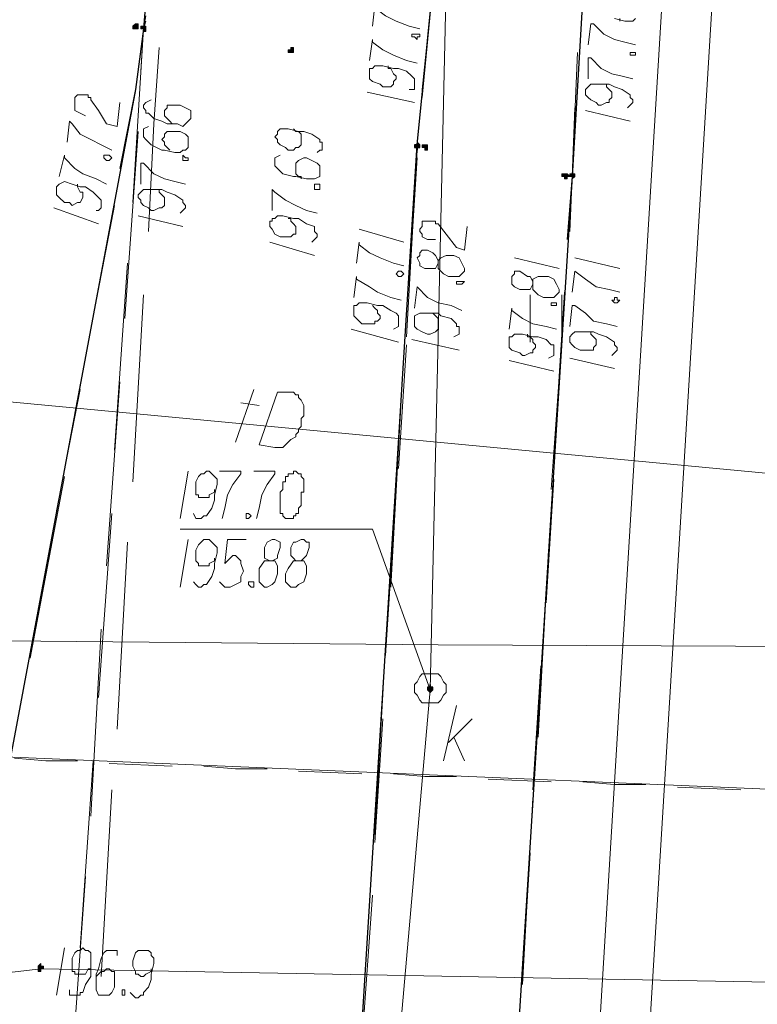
# Model space of a CAD drawing. Header units: metres. Extents: x 7431553 to 7432401, y 5544342 to 5544539.
# Tile 40 of 180: x 7432075 to 7432087, y 5544475 to 5544491. Entities that reach past the tile are written whole.
import ezdxf

# ---------------------------------------------------------------- set-up
doc = ezdxf.new("R2010")
doc.units = ezdxf.units.M
doc.header["$MEASUREMENT"] = 0
doc.layers.add('BG-PR90-PB-PZT-PZT01_2026_04_14$0$MAPA DCP', color=7, linetype='Continuous', lineweight=0)
doc.layers.add('PRIMETECH_XREF', color=7, linetype='Continuous', lineweight=5)

# ---------------------------------------------------------------- blocks, each defined once
blk = doc.blocks.new('BG-PR90-PB-PZT-PZT01_2026_04_14$0$Naddrwiną2025_v2klauzulap')
at = {"layer": 'BG-PR90-PB-PZT-PZT01_2026_04_14$0$MAPA DCP', "linetype": 'Continuous', "lineweight": 0, "transparency": 33554559}
for color, points in [(256, [(7431674.071, 5544498.096), (7431674.071, 5544498.096), (7431674.071, 5544498.096), (7431674.071, 5544498.096), (7431674.071, 5544498.138), (7431674.113, 5544498.138), (7431674.113, 5544498.138), (7431674.113, 5544498.138), (7431674.071, 5544498.18), (7431674.071, 5544498.18), (7431674.071, 5544498.18), (7431674.071, 5544498.18), (7431674.071, 5544498.18), (7431674.029, 5544498.18), (7431674.029, 5544498.18), (7431674.029, 5544498.18), (7431674.029, 5544498.18), (7431674.029, 5544498.138), (7431674.029, 5544498.138), (7431674.029, 5544498.138), (7431674.029, 5544498.138), (7431674.029, 5544498.096), (7431674.029, 5544498.096), (7431674.029, 5544498.096), (7431674.029, 5544498.096)]), (256, [(7431674.071, 5544497.969), (7431674.071, 5544497.969), (7431674.071, 5544498.011), (7431674.113, 5544498.011), (7431674.113, 5544498.011), (7431674.113, 5544498.053), (7431674.071, 5544498.053), (7431674.071, 5544498.053), (7431674.071, 5544498.053), (7431674.071, 5544498.053), (7431674.071, 5544498.096), (7431674.029, 5544498.053), (7431674.029, 5544498.053), (7431674.029, 5544498.053), (7431674.029, 5544498.053), (7431674.029, 5544498.053), (7431674.029, 5544498.011), (7431674.029, 5544498.011), (7431674.029, 5544498.011), (7431674.029, 5544498.011), (7431674.029, 5544498.011), (7431674.029, 5544497.969), (7431674.029, 5544497.969)]), (256, [(7431673.563, 5544495.598), (7431673.605, 5544495.598), (7431673.605, 5544495.598), (7431673.605, 5544495.598), (7431673.605, 5544495.64), (7431673.605, 5544495.64), (7431673.648, 5544495.64), (7431673.605, 5544495.64), (7431673.605, 5544495.683), (7431673.605, 5544495.683), (7431673.605, 5544495.683), (7431673.605, 5544495.683), (7431673.563, 5544495.683), (7431673.563, 5544495.683), (7431673.563, 5544495.683), (7431673.563, 5544495.683), (7431673.563, 5544495.683), (7431673.521, 5544495.64), (7431673.521, 5544495.64), (7431673.521, 5544495.64), (7431673.563, 5544495.64)]), (256, [(7431673.605, 5544495.725), (7431673.605, 5544495.725), (7431673.605, 5544495.725), (7431673.605, 5544495.767), (7431673.648, 5544495.767), (7431673.648, 5544495.767), (7431673.648, 5544495.767), (7431673.648, 5544495.81), (7431673.648, 5544495.81), (7431673.605, 5544495.81), (7431673.605, 5544495.81), (7431673.605, 5544495.81), (7431673.605, 5544495.81), (7431673.563, 5544495.81), (7431673.563, 5544495.81), (7431673.563, 5544495.81), (7431673.563, 5544495.81), (7431673.563, 5544495.81), (7431673.563, 5544495.767), (7431673.563, 5544495.767), (7431673.563, 5544495.767), (7431673.563, 5544495.767), (7431673.563, 5544495.725), (7431673.563, 5544495.725), (7431673.563, 5544495.725)]), (256, [(7431672.039, 5544493.566), (7431672.081, 5544493.566), (7431672.081, 5544493.566), (7431672.081, 5544493.651), (7431672.039, 5544493.651), (7431672.039, 5544493.651), (7431672.039, 5544493.651), (7431672.039, 5544493.651), (7431671.997, 5544493.651), (7431671.997, 5544493.651), (7431671.997, 5544493.608), (7431671.997, 5544493.608), (7431671.997, 5544493.608), (7431672.039, 5544493.608)]), (256, [(7431671.7, 5544491.195), (7431671.7, 5544491.195), (7431671.7, 5544491.195), (7431671.7, 5544491.238), (7431671.743, 5544491.238), (7431671.743, 5544491.238), (7431671.743, 5544491.238), (7431671.743, 5544491.28), (7431671.743, 5544491.28), (7431671.7, 5544491.28), (7431671.7, 5544491.28), (7431671.7, 5544491.28), (7431671.7, 5544491.28), (7431671.658, 5544491.28), (7431671.658, 5544491.28), (7431671.658, 5544491.28), (7431671.658, 5544491.28), (7431671.658, 5544491.28), (7431671.658, 5544491.238), (7431671.658, 5544491.238), (7431671.658, 5544491.238), (7431671.658, 5544491.238), (7431671.658, 5544491.195), (7431671.658, 5544491.195), (7431671.658, 5544491.195)]), (256, [(7431671.658, 5544491.068), (7431671.7, 5544491.068), (7431671.7, 5544491.068), (7431671.7, 5544491.068), (7431671.7, 5544491.111), (7431671.7, 5544491.111), (7431671.7, 5544491.111), (7431671.7, 5544491.111), (7431671.7, 5544491.153), (7431671.7, 5544491.153), (7431671.7, 5544491.153), (7431671.7, 5544491.153), (7431671.658, 5544491.153), (7431671.658, 5544491.153), (7431671.658, 5544491.153), (7431671.658, 5544491.153), (7431671.616, 5544491.153), (7431671.616, 5544491.111), (7431671.616, 5544491.111), (7431671.616, 5544491.111), (7431671.616, 5544491.111)]), (1, [(7431686.813, 5544489.544), (7431686.813, 5544489.544), (7431686.813, 5544489.544), (7431686.813, 5544489.544), (7431686.813, 5544489.544), (7431686.856, 5544489.544), (7431686.856, 5544489.587), (7431686.856, 5544489.587), (7431686.813, 5544489.587), (7431686.813, 5544489.587), (7431686.813, 5544489.629), (7431686.813, 5544489.629), (7431686.813, 5544489.629), (7431686.771, 5544489.629), (7431686.771, 5544489.629), (7431686.771, 5544489.587), (7431686.771, 5544489.587), (7431686.771, 5544489.587), (7431686.729, 5544489.587), (7431686.771, 5544489.544), (7431686.771, 5544489.544), (7431686.771, 5544489.544), (7431686.771, 5544489.544), (7431686.771, 5544489.544), (7431686.771, 5544489.544)])]:
    blk.add_hatch(color=color, dxfattribs=at).paths.add_polyline_path(points)
at = {"layer": 'BG-PR90-PB-PZT-PZT01_2026_04_14$0$MAPA DCP', "linetype": 'Continuous', "lineweight": 0, "true_color": 0x9a3300, "transparency": 33554559}
blk.add_hatch(color=24, dxfattribs=at).paths.add_polyline_path([(7431682.326, 5544495.81), (7431682.326, 5544495.81), (7431682.326, 5544495.81), (7431682.326, 5544495.81), (7431682.326, 5544495.81), (7431682.368, 5544495.852), (7431682.368, 5544495.852), (7431682.368, 5544495.852), (7431682.326, 5544495.894), (7431682.326, 5544495.894), (7431682.326, 5544495.894), (7431682.326, 5544495.894), (7431682.326, 5544495.894), (7431682.284, 5544495.894), (7431682.284, 5544495.894), (7431682.284, 5544495.894), (7431682.284, 5544495.894), (7431682.284, 5544495.852), (7431682.241, 5544495.852), (7431682.284, 5544495.852), (7431682.284, 5544495.81), (7431682.284, 5544495.81), (7431682.284, 5544495.81), (7431682.284, 5544495.81), (7431682.284, 5544495.81)])
at = {"layer": 'BG-PR90-PB-PZT-PZT01_2026_04_14$0$MAPA DCP', "color": 5, "linetype": 'Continuous', "lineweight": 18, "transparency": 33554687}
blk.add_lwpolyline([(7431659.932, 5544535.815), (7431659.762, 5544530.565), (7431666.874, 5544523.919), (7431678.77, 5544512.87), (7431681.437, 5544510.33), (7431681.691, 5544510.076), (7431681.564, 5544509.695), (7431681.649, 5544508.933), (7431681.691, 5544508.383), (7431681.649, 5544505.546), (7431681.606, 5544495.979), (7431681.522, 5544487.258), (7431681.606, 5544485.904), (7431681.395, 5544485.184), (7431678.855, 5544482.263), (7431674.24, 5544477.141), (7431671.319, 5544473.796)], dxfattribs=at)
at = {"layer": 'BG-PR90-PB-PZT-PZT01_2026_04_14$0$MAPA DCP', "color": 1, "linetype": 'Continuous', "lineweight": 18, "transparency": 33554687}
blk.add_lwpolyline([(7431635.886, 5544533.105), (7431638.934, 5544531.92), (7431663.403, 5544531.158), (7431665.096, 5544529.211), (7431669.541, 5544523.877), (7431682.876, 5544512.193), (7431686.983, 5544509.06), (7431687.11, 5544505.716), (7431686.813, 5544489.587), (7431687.448, 5544484.168), (7431694.603, 5544483.872), (7431701.503, 5544482.771), (7431706.456, 5544480.57), (7431739.603, 5544478.749), (7431762.082, 5544478.241), (7431770.083, 5544477.86)], dxfattribs=at)
at = {"layer": 'BG-PR90-PB-PZT-PZT01_2026_04_14$0$MAPA DCP', "linetype": 'Continuous', "lineweight": 18, "transparency": 33554687}
for points in [[(7431635.167, 5544516.172), (7431684.527, 5544515.452), (7431683.046, 5544480.527), (7431676.526, 5544473.754)], [(7431770.083, 5544474.643), (7431683.046, 5544480.527), (7431684.527, 5544515.452), (7431709.8, 5544513.844), (7431732.576, 5544512.404), (7431766.188, 5544504.996), (7431770.083, 5544504.869)], [(7431671.108, 5544497.122), (7431671.15, 5544498.307), (7431671.954, 5544498.265)], [(7431672.081, 5544498.223), (7431674.071, 5544498.138), (7431675.087, 5544498.053)], [(7431672.97, 5544498.18), (7431674.071, 5544498.138), (7431674.96, 5544498.096)], [(7431675.934, 5544498.011), (7431677.966, 5544497.884)], [(7431676.738, 5544497.969), (7431675.976, 5544497.969)], [(7431676.103, 5544498.011), (7431679.109, 5544497.799)], [(7431678.939, 5544497.842), (7431680.929, 5544497.715)], [(7431680.082, 5544497.757), (7431683.088, 5544497.588)], [(7431681.945, 5544497.63), (7431683.935, 5544497.503)], [(7431675.976, 5544497.461), (7431676.738, 5544497.461)], [(7431684.062, 5544497.503), (7431687.067, 5544497.334)], [(7431684.951, 5544497.461), (7431686.94, 5544497.334)], [(7431672.674, 5544495.725), (7431671.023, 5544495.894), (7431669.668, 5544495.979)], [(7431672.801, 5544495.725), (7431671.023, 5544495.894), (7431671.065, 5544496.106)], [(7431676.653, 5544495.471), (7431673.648, 5544495.64)], [(7431675.807, 5544495.513), (7431673.775, 5544495.64)], [(7431678.77, 5544495.344), (7431676.78, 5544495.471)], [(7431680.675, 5544495.217), (7431677.669, 5544495.386)], [(7431681.776, 5544495.132), (7431679.786, 5544495.259)], [(7431684.654, 5544494.963), (7431681.649, 5544495.132)], [(7431684.781, 5544494.963), (7431682.792, 5544495.09)], [(7431688.634, 5544494.709), (7431685.628, 5544494.921)], [(7431687.787, 5544494.751), (7431685.755, 5544494.878)], [(7431671.997, 5544491.492), (7431673.224, 5544491.407), (7431674.96, 5544491.322)], [(7431674.494, 5544491.068), (7431671.7, 5544491.238), (7431671.489, 5544491.28)], [(7431671.573, 5544491.28), (7431671.7, 5544491.238), (7431672.674, 5544491.111), (7431673.563, 5544490.941)], [(7431672.378, 5544491.195), (7431671.7, 5544491.238), (7431672.674, 5544491.111), (7431673.944, 5544490.857)], [(7431675.976, 5544491.238), (7431678.982, 5544491.068)], [(7431676.357, 5544490.941), (7431673.351, 5544491.153)], [(7431678.474, 5544490.772), (7431675.468, 5544490.984)], [(7431679.955, 5544490.984), (7431682.961, 5544490.814)], [(7431674.537, 5544490.772), (7431676.526, 5544490.391)], [(7431680.336, 5544490.645), (7431677.373, 5544490.857)], [(7431674.96, 5544490.687), (7431677.881, 5544490.137)], [(7431682.453, 5544490.518), (7431679.49, 5544490.73)], [(7431683.935, 5544490.73), (7431686.94, 5544490.56)], [(7431684.358, 5544490.391), (7431681.352, 5544490.56)], [(7431686.475, 5544490.222), (7431683.469, 5544490.433)], [(7431688.337, 5544490.095), (7431685.332, 5544490.306)], [(7431677.5, 5544490.222), (7431679.447, 5544489.841)], [(7431678.897, 5544489.968), (7431681.818, 5544489.417)], [(7431680.421, 5544489.671), (7431682.411, 5544489.29)]]:
    blk.add_lwpolyline(points, dxfattribs=at)
at = {"layer": 'BG-PR90-PB-PZT-PZT01_2026_04_14$0$MAPA DCP', "color": 30, "linetype": 'Continuous', "lineweight": 18, "true_color": 0xff6500, "transparency": 33554687}
for points in [[(7431677.119, 5544482.94), (7431679.49, 5544508.129), (7431679.447, 5544509.102)], [(7431678.347, 5544492.719), (7431677.5, 5544493.016)], [(7431677.712, 5544492.804), (7431677.754, 5544493.1)]]:
    blk.add_lwpolyline(points, dxfattribs=at)
at = {"layer": 'BG-PR90-PB-PZT-PZT01_2026_04_14$0$MAPA DCP', "color": 24, "linetype": 'Continuous', "lineweight": 18, "true_color": 0x9a3300, "transparency": 33554687}
for points in [[(7431634.701, 5544506.224), (7431638.215, 5544503.176), (7431639.273, 5544502.16), (7431665.816, 5544500.72), (7431691.512, 5544499.154), (7431734.311, 5544494.794), (7431770.083, 5544492.254)], [(7431634.658, 5544505.208), (7431637.707, 5544502.583), (7431638.934, 5544501.398), (7431665.774, 5544499.916), (7431691.47, 5544498.35), (7431734.269, 5544494.032), (7431770.083, 5544491.449)], [(7431648.798, 5544496.614), (7431682.326, 5544495.852), (7431716.489, 5544492.846), (7431729.443, 5544492.169), (7431729.993, 5544492.55), (7431729.909, 5544492.254), (7431731.433, 5544492.127), (7431770.083, 5544489.46)], [(7431683.173, 5544496.148), (7431682.792, 5544496.529)], [(7431683.088, 5544496.233), (7431683.469, 5544496.402)], [(7431683.469, 5544496.064), (7431682.58, 5544496.275)], [(7431682.326, 5544495.852), (7431679.744, 5544494.921), (7431679.744, 5544491.83)]]:
    blk.add_lwpolyline(points, dxfattribs=at)
at = {"layer": 'BG-PR90-PB-PZT-PZT01_2026_04_14$0$MAPA DCP', "color": 94, "linetype": 'Continuous', "lineweight": 18, "true_color": 0x009a00, "transparency": 33554687}
for points in [[(7431683.892, 5544499.831), (7431683.935, 5544500.847)], [(7431683.808, 5544498.307), (7431683.85, 5544498.815), (7431683.85, 5544499.323)], [(7431683.765, 5544496.783), (7431683.808, 5544497.799)], [(7431683.681, 5544495.259), (7431683.723, 5544495.767), (7431683.723, 5544496.275)], [(7431683.638, 5544493.735), (7431683.681, 5544494.751)], [(7431683.554, 5544492.211), (7431683.596, 5544492.719), (7431683.596, 5544493.227)], [(7431683.511, 5544490.687), (7431683.554, 5544491.703)], [(7431683.427, 5544489.163), (7431683.469, 5544489.671), (7431683.469, 5544490.179)]]:
    blk.add_lwpolyline(points, dxfattribs=at)
at = {"layer": 'BG-PR90-PB-PZT-PZT01_2026_04_14$0$MAPA DCP', "linetype": 'Continuous', "lineweight": 9, "transparency": 33554687}
for points in [[(7431671.531, 5544498.815), (7431671.573, 5544498.985), (7431671.573, 5544499.069), (7431671.573, 5544499.112), (7431671.531, 5544499.154)], [(7431671.531, 5544498.9), (7431671.573, 5544498.9)], [(7431671.954, 5544498.392), (7431671.616, 5544498.434), (7431671.616, 5544498.477), (7431671.785, 5544498.646), (7431671.87, 5544498.815), (7431671.912, 5544498.985), (7431671.954, 5544499.154)], [(7431672.505, 5544498.392), (7431672.166, 5544498.392), (7431672.166, 5544498.434), (7431672.335, 5544498.604), (7431672.42, 5544498.773), (7431672.462, 5544498.942), (7431672.505, 5544499.112)], [(7431672.97, 5544499.027), (7431672.928, 5544499.069), (7431672.886, 5544499.112), (7431672.843, 5544499.112), (7431672.801, 5544499.069), (7431672.759, 5544499.069), (7431672.674, 5544498.942), (7431672.632, 5544498.815), (7431672.589, 5544498.731), (7431672.589, 5544498.561), (7431672.589, 5544498.477), (7431672.589, 5544498.434), (7431672.632, 5544498.392), (7431672.674, 5544498.35), (7431672.716, 5544498.35), (7431672.759, 5544498.35), (7431672.801, 5544498.392), (7431672.843, 5544498.434), (7431672.886, 5544498.519), (7431672.928, 5544498.561), (7431672.928, 5544498.604), (7431672.886, 5544498.688), (7431672.886, 5544498.731), (7431672.843, 5544498.731), (7431672.801, 5544498.773), (7431672.759, 5544498.773), (7431672.716, 5544498.773), (7431672.674, 5544498.731), (7431672.632, 5544498.688), (7431672.589, 5544498.688), (7431672.589, 5544498.646)], [(7431673.013, 5544498.35), (7431673.182, 5544499.069)], [(7431675.383, 5544498.18), (7431675.553, 5544498.9)], [(7431675.934, 5544498.138), (7431675.595, 5544498.18), (7431675.722, 5544498.35), (7431675.849, 5544498.519), (7431675.891, 5544498.731), (7431675.934, 5544498.9)], [(7431676.484, 5544498.096), (7431676.145, 5544498.138), (7431676.145, 5544498.18), (7431676.272, 5544498.35), (7431676.399, 5544498.477), (7431676.442, 5544498.688), (7431676.484, 5544498.858)], [(7431676.95, 5544498.773), (7431676.907, 5544498.815), (7431676.865, 5544498.858), (7431676.823, 5544498.858), (7431676.78, 5544498.815), (7431676.738, 5544498.815), (7431676.653, 5544498.688), (7431676.611, 5544498.561), (7431676.569, 5544498.477), (7431676.569, 5544498.307), (7431676.569, 5544498.223), (7431676.569, 5544498.18), (7431676.611, 5544498.138), (7431676.653, 5544498.096), (7431676.696, 5544498.096), (7431676.738, 5544498.096), (7431676.78, 5544498.138), (7431676.823, 5544498.18), (7431676.865, 5544498.265), (7431676.865, 5544498.307), (7431676.865, 5544498.35), (7431676.865, 5544498.434), (7431676.865, 5544498.477), (7431676.823, 5544498.477), (7431676.78, 5544498.519), (7431676.738, 5544498.519), (7431676.696, 5544498.519), (7431676.653, 5544498.477), (7431676.611, 5544498.434), (7431676.569, 5544498.434), (7431676.569, 5544498.392)], [(7431676.992, 5544498.096), (7431677.161, 5544498.815)], [(7431675.383, 5544497.207), (7431675.553, 5544497.926)], [(7431675.807, 5544497.503), (7431675.764, 5544497.503), (7431675.68, 5544497.461), (7431675.68, 5544497.418), (7431675.595, 5544497.291), (7431675.595, 5544497.207), (7431675.637, 5544497.207), (7431675.68, 5544497.164), (7431675.722, 5544497.164), (7431675.807, 5544497.164), (7431675.849, 5544497.207), (7431675.891, 5544497.291), (7431675.891, 5544497.334), (7431675.891, 5544497.418), (7431675.891, 5544497.461), (7431675.807, 5544497.503), (7431675.891, 5544497.503), (7431675.976, 5544497.588), (7431676.018, 5544497.672), (7431676.018, 5544497.715), (7431676.018, 5544497.842), (7431675.976, 5544497.884), (7431675.934, 5544497.926), (7431675.891, 5544497.926), (7431675.807, 5544497.884), (7431675.722, 5544497.842), (7431675.68, 5544497.757), (7431675.68, 5544497.715), (7431675.68, 5544497.588), (7431675.722, 5544497.503), (7431675.764, 5544497.503)], [(7431676.526, 5544497.122), (7431676.188, 5544497.164), (7431676.23, 5544497.164), (7431676.357, 5544497.334), (7431676.442, 5544497.503), (7431676.484, 5544497.715), (7431676.526, 5544497.884)], [(7431676.992, 5544497.757), (7431676.95, 5544497.842), (7431676.78, 5544497.842), (7431676.78, 5544497.799), (7431676.696, 5544497.715), (7431676.653, 5544497.588), (7431676.653, 5544497.503), (7431676.611, 5544497.334), (7431676.611, 5544497.249), (7431676.611, 5544497.207), (7431676.653, 5544497.164), (7431676.653, 5544497.122), (7431676.696, 5544497.122), (7431676.738, 5544497.122), (7431676.78, 5544497.122), (7431676.823, 5544497.122), (7431676.865, 5544497.164), (7431676.907, 5544497.291), (7431676.95, 5544497.334), (7431676.95, 5544497.376), (7431676.907, 5544497.461), (7431676.907, 5544497.503), (7431676.865, 5544497.503), (7431676.823, 5544497.545), (7431676.78, 5544497.545), (7431676.738, 5544497.503), (7431676.696, 5544497.503), (7431676.653, 5544497.461), (7431676.653, 5544497.418), (7431676.611, 5544497.418)], [(7431677.034, 5544497.122), (7431677.204, 5544497.842)], [(7431675.087, 5544495.937), (7431675.087, 5544495.81), (7431675.045, 5544495.725), (7431675.002, 5544495.725), (7431674.96, 5544495.683), (7431674.918, 5544495.683), (7431674.875, 5544495.725), (7431674.833, 5544495.725), (7431674.791, 5544495.725), (7431674.791, 5544495.767), (7431674.791, 5544495.81), (7431674.791, 5544495.852), (7431674.791, 5544495.894), (7431674.791, 5544495.937), (7431674.833, 5544495.937), (7431674.833, 5544495.979), (7431675.002, 5544496.106), (7431675.214, 5544496.275), (7431675.256, 5544496.402), (7431674.875, 5544496.445)], [(7431675.468, 5544495.979), (7431675.426, 5544495.979), (7431675.341, 5544495.937), (7431675.299, 5544495.894), (7431675.256, 5544495.81), (7431675.256, 5544495.725), (7431675.299, 5544495.683), (7431675.341, 5544495.683), (7431675.383, 5544495.64), (7431675.468, 5544495.683), (7431675.51, 5544495.683), (7431675.553, 5544495.767), (7431675.553, 5544495.81), (7431675.553, 5544495.894), (7431675.553, 5544495.937), (7431675.468, 5544495.979), (7431675.553, 5544495.979), (7431675.637, 5544496.064), (7431675.68, 5544496.148), (7431675.68, 5544496.191), (7431675.68, 5544496.318), (7431675.637, 5544496.36), (7431675.595, 5544496.402), (7431675.553, 5544496.402), (7431675.468, 5544496.36), (7431675.383, 5544496.318), (7431675.341, 5544496.233), (7431675.341, 5544496.191), (7431675.341, 5544496.106), (7431675.383, 5544496.021), (7431675.426, 5544495.979)], [(7431676.188, 5544495.598), (7431675.849, 5544495.64), (7431676.018, 5544495.81), (7431676.103, 5544495.979), (7431676.145, 5544496.191), (7431676.23, 5544496.36)], [(7431676.653, 5544496.233), (7431676.611, 5544496.318), (7431676.484, 5544496.318), (7431676.484, 5544496.275), (7431676.442, 5544496.275), (7431676.357, 5544496.191), (7431676.315, 5544496.021), (7431676.272, 5544495.979), (7431676.272, 5544495.81), (7431676.272, 5544495.725), (7431676.272, 5544495.683), (7431676.315, 5544495.598), (7431676.357, 5544495.598), (7431676.399, 5544495.598), (7431676.442, 5544495.598), (7431676.484, 5544495.598), (7431676.526, 5544495.64), (7431676.569, 5544495.725), (7431676.611, 5544495.81), (7431676.611, 5544495.852), (7431676.569, 5544495.937), (7431676.526, 5544495.979), (7431676.484, 5544495.979), (7431676.442, 5544495.979), (7431676.399, 5544495.979), (7431676.357, 5544495.979), (7431676.315, 5544495.937), (7431676.272, 5544495.894)], [(7431676.696, 5544495.556), (7431676.865, 5544496.318)], [(7431671.658, 5544494.921), (7431671.319, 5544494.963), (7431671.362, 5544494.963), (7431671.489, 5544495.132), (7431671.573, 5544495.302), (7431671.658, 5544495.513), (7431671.7, 5544495.683)], [(7431672.208, 5544494.878), (7431671.87, 5544494.921), (7431671.912, 5544494.921), (7431672.039, 5544495.09), (7431672.124, 5544495.259), (7431672.208, 5544495.471), (7431672.251, 5544495.64)], [(7431672.674, 5544495.513), (7431672.674, 5544495.598), (7431672.505, 5544495.598), (7431672.462, 5544495.556), (7431672.378, 5544495.471), (7431672.335, 5544495.344), (7431672.335, 5544495.259), (7431672.293, 5544495.09), (7431672.293, 5544495.005), (7431672.293, 5544494.963), (7431672.335, 5544494.921), (7431672.335, 5544494.878), (7431672.378, 5544494.878), (7431672.462, 5544494.878), (7431672.505, 5544494.878), (7431672.547, 5544494.921), (7431672.589, 5544495.048), (7431672.632, 5544495.09), (7431672.632, 5544495.132), (7431672.632, 5544495.217), (7431672.589, 5544495.259), (7431672.547, 5544495.259), (7431672.505, 5544495.302), (7431672.462, 5544495.302), (7431672.42, 5544495.259), (7431672.335, 5544495.217), (7431672.335, 5544495.175), (7431672.293, 5544495.175)], [(7431672.716, 5544494.836), (7431672.886, 5544495.598)], [(7431674.918, 5544494.709), (7431675.129, 5544495.429)], [(7431675.468, 5544494.667), (7431675.129, 5544494.709), (7431675.172, 5544494.709), (7431675.299, 5544494.878), (7431675.383, 5544495.048), (7431675.468, 5544495.259), (7431675.51, 5544495.429)], [(7431676.018, 5544494.624), (7431675.68, 5544494.667), (7431675.722, 5544494.667), (7431675.849, 5544494.878), (7431675.934, 5544495.005), (7431676.018, 5544495.217), (7431676.061, 5544495.386)], [(7431676.526, 5544495.259), (7431676.484, 5544495.344), (7431676.315, 5544495.344), (7431676.272, 5544495.302), (7431676.23, 5544495.217), (7431676.145, 5544495.09), (7431676.145, 5544495.005), (7431676.103, 5544494.836), (7431676.103, 5544494.751), (7431676.103, 5544494.709), (7431676.145, 5544494.667), (7431676.145, 5544494.624), (7431676.188, 5544494.624), (7431676.272, 5544494.624), (7431676.315, 5544494.624), (7431676.357, 5544494.667), (7431676.442, 5544494.751), (7431676.442, 5544494.836), (7431676.442, 5544494.878), (7431676.442, 5544494.963), (7431676.399, 5544494.963), (7431676.399, 5544495.005), (7431676.357, 5544495.048), (7431676.315, 5544495.048), (7431676.272, 5544495.005), (7431676.23, 5544495.005), (7431676.188, 5544494.963), (7431676.145, 5544494.921)], [(7431676.526, 5544494.582), (7431676.738, 5544495.344)], [(7431673.69, 5544494.032), (7431673.648, 5544494.074), (7431673.648, 5544494.116), (7431673.521, 5544494.116), (7431673.521, 5544494.074), (7431673.478, 5544494.074), (7431673.394, 5544493.947), (7431673.351, 5544493.82), (7431673.351, 5544493.735), (7431673.309, 5544493.566), (7431673.309, 5544493.481), (7431673.309, 5544493.439), (7431673.351, 5544493.397), (7431673.394, 5544493.397), (7431673.436, 5544493.354), (7431673.478, 5544493.397), (7431673.521, 5544493.397), (7431673.563, 5544493.439), (7431673.605, 5544493.524), (7431673.648, 5544493.566), (7431673.648, 5544493.651), (7431673.605, 5544493.693), (7431673.605, 5544493.735), (7431673.563, 5544493.778), (7431673.521, 5544493.778), (7431673.478, 5544493.778), (7431673.436, 5544493.778), (7431673.394, 5544493.778), (7431673.351, 5544493.735), (7431673.351, 5544493.693), (7431673.309, 5544493.651)], [(7431673.732, 5544493.439), (7431673.775, 5544493.354), (7431673.902, 5544493.354), (7431673.944, 5544493.397), (7431674.029, 5544493.481), (7431674.071, 5544493.651), (7431674.071, 5544493.693), (7431674.113, 5544493.862), (7431674.113, 5544493.989), (7431674.071, 5544494.074), (7431674.029, 5544494.074), (7431673.986, 5544494.074), (7431673.944, 5544494.074), (7431673.902, 5544494.074), (7431673.859, 5544494.032), (7431673.817, 5544493.947), (7431673.775, 5544493.862), (7431673.775, 5544493.82), (7431673.817, 5544493.735), (7431673.859, 5544493.693), (7431673.902, 5544493.693), (7431673.944, 5544493.693), (7431673.986, 5544493.693), (7431674.029, 5544493.693), (7431674.071, 5544493.735), (7431674.071, 5544493.778), (7431674.113, 5544493.778)], [(7431674.621, 5544493.312), (7431674.283, 5544493.312), (7431674.325, 5544493.354), (7431674.452, 5544493.524), (7431674.537, 5544493.693), (7431674.621, 5544493.862), (7431674.664, 5544494.032)], [(7431675.129, 5544493.947), (7431675.087, 5544493.989), (7431675.045, 5544494.032), (7431675.002, 5544494.032), (7431674.96, 5544493.989), (7431674.918, 5544493.989), (7431674.875, 5544493.989), (7431674.833, 5544493.862), (7431674.748, 5544493.735), (7431674.748, 5544493.651), (7431674.706, 5544493.481), (7431674.706, 5544493.397), (7431674.748, 5544493.354), (7431674.748, 5544493.312), (7431674.791, 5544493.312), (7431674.791, 5544493.27), (7431674.875, 5544493.27), (7431674.918, 5544493.312), (7431675.002, 5544493.354), (7431675.045, 5544493.439), (7431675.045, 5544493.481), (7431675.045, 5544493.524), (7431675.045, 5544493.608), (7431675.002, 5544493.651), (7431675.002, 5544493.693), (7431674.96, 5544493.693), (7431674.918, 5544493.693), (7431674.875, 5544493.693), (7431674.833, 5544493.651), (7431674.791, 5544493.608), (7431674.748, 5544493.608), (7431674.748, 5544493.566)], [(7431675.129, 5544493.27), (7431675.341, 5544493.989)], [(7431672.843, 5544491.365), (7431672.886, 5544491.28), (7431672.928, 5544491.238), (7431672.97, 5544491.238), (7431673.013, 5544491.28), (7431673.055, 5544491.28), (7431673.055, 5544491.322), (7431673.14, 5544491.407), (7431673.182, 5544491.534), (7431673.224, 5544491.619), (7431673.224, 5544491.788), (7431673.267, 5544491.873), (7431673.224, 5544491.915), (7431673.182, 5544491.957), (7431673.14, 5544492), (7431673.097, 5544492), (7431673.055, 5544492), (7431673.013, 5544492), (7431672.97, 5544491.915), (7431672.928, 5544491.83), (7431672.928, 5544491.788), (7431672.928, 5544491.746), (7431672.928, 5544491.661), (7431672.928, 5544491.619), (7431672.97, 5544491.619), (7431673.013, 5544491.576), (7431673.055, 5544491.576), (7431673.097, 5544491.576), (7431673.14, 5544491.619), (7431673.182, 5544491.661), (7431673.224, 5544491.703)], [(7431673.267, 5544491.322), (7431673.309, 5544491.238), (7431673.436, 5544491.238), (7431673.478, 5544491.28), (7431673.563, 5544491.365), (7431673.648, 5544491.534), (7431673.648, 5544491.576), (7431673.69, 5544491.746), (7431673.69, 5544491.83), (7431673.648, 5544491.873), (7431673.648, 5544491.915), (7431673.605, 5544491.957), (7431673.563, 5544491.957), (7431673.521, 5544491.957), (7431673.478, 5544491.957), (7431673.436, 5544491.957), (7431673.394, 5544491.915), (7431673.351, 5544491.83), (7431673.351, 5544491.746), (7431673.351, 5544491.703), (7431673.351, 5544491.619), (7431673.394, 5544491.576), (7431673.436, 5544491.576), (7431673.478, 5544491.534), (7431673.521, 5544491.576), (7431673.563, 5544491.576), (7431673.605, 5544491.619), (7431673.648, 5544491.661)], [(7431674.198, 5544491.195), (7431673.859, 5544491.195), (7431673.859, 5544491.238), (7431674.029, 5544491.407), (7431674.113, 5544491.576), (7431674.156, 5544491.746), (7431674.198, 5544491.915)], [(7431674.664, 5544491.83), (7431674.621, 5544491.873), (7431674.579, 5544491.915), (7431674.537, 5544491.915), (7431674.494, 5544491.873), (7431674.452, 5544491.873), (7431674.367, 5544491.746), (7431674.325, 5544491.619), (7431674.283, 5544491.534), (7431674.283, 5544491.365), (7431674.283, 5544491.28), (7431674.283, 5544491.238), (7431674.325, 5544491.195), (7431674.367, 5544491.153), (7431674.41, 5544491.153), (7431674.452, 5544491.195), (7431674.494, 5544491.195), (7431674.537, 5544491.238), (7431674.579, 5544491.322), (7431674.621, 5544491.365), (7431674.621, 5544491.407), (7431674.579, 5544491.492), (7431674.579, 5544491.534), (7431674.537, 5544491.576), (7431674.494, 5544491.576), (7431674.452, 5544491.576), (7431674.41, 5544491.576), (7431674.367, 5544491.534), (7431674.325, 5544491.492), (7431674.283, 5544491.492), (7431674.283, 5544491.449)], [(7431674.706, 5544491.153), (7431674.875, 5544491.873)], [(7431673.097, 5544490.306), (7431673.055, 5544490.222), (7431673.013, 5544490.137), (7431672.801, 5544490.137), (7431672.759, 5544490.179), (7431672.759, 5544490.222), (7431672.759, 5544490.264), (7431672.759, 5544490.306), (7431672.759, 5544490.349), (7431672.801, 5544490.349), (7431672.801, 5544490.391), (7431672.843, 5544490.391), (7431673.013, 5544490.518), (7431673.224, 5544490.645), (7431673.267, 5544490.814), (7431672.886, 5544490.857)], [(7431673.521, 5544490.01), (7431673.182, 5544490.052), (7431673.224, 5544490.095), (7431673.394, 5544490.222), (7431673.478, 5544490.391), (7431673.563, 5544490.56), (7431673.648, 5544490.73)], [(7431674.071, 5544489.883), (7431673.732, 5544489.968), (7431673.775, 5544489.968), (7431673.944, 5544490.137), (7431674.029, 5544490.264), (7431674.113, 5544490.476), (7431674.198, 5544490.645)], [(7431674.621, 5544490.476), (7431674.621, 5544490.518), (7431674.579, 5544490.56), (7431674.452, 5544490.56), (7431674.41, 5544490.518), (7431674.325, 5544490.433), (7431674.24, 5544490.306), (7431674.24, 5544490.222), (7431674.198, 5544490.095), (7431674.156, 5544489.968), (7431674.198, 5544489.883), (7431674.24, 5544489.841), (7431674.283, 5544489.841), (7431674.325, 5544489.841), (7431674.367, 5544489.841), (7431674.41, 5544489.883), (7431674.494, 5544489.968), (7431674.494, 5544490.052), (7431674.537, 5544490.095), (7431674.494, 5544490.179), (7431674.494, 5544490.222), (7431674.41, 5544490.264), (7431674.325, 5544490.264), (7431674.325, 5544490.222), (7431674.24, 5544490.179), (7431674.198, 5544490.179)], [(7431674.579, 5544489.798), (7431674.833, 5544490.518)]]:
    blk.add_lwpolyline(points, dxfattribs=at)
for points in [[(7431672.124, 5544499.069), (7431672.081, 5544499.069), (7431672.081, 5544499.154), (7431672.124, 5544499.154), (7431672.124, 5544499.112)], [(7431676.061, 5544498.773), (7431676.061, 5544498.815), (7431676.018, 5544498.815), (7431676.018, 5544498.858), (7431676.061, 5544498.858), (7431676.061, 5544498.9), (7431676.103, 5544498.858), (7431676.103, 5544498.815)], [(7431676.145, 5544497.799), (7431676.103, 5544497.799), (7431676.103, 5544497.884), (7431676.145, 5544497.884), (7431676.145, 5544497.842)], [(7431675.807, 5544496.275), (7431675.764, 5544496.275), (7431675.764, 5544496.402), (7431675.807, 5544496.36), (7431675.807, 5544496.318)], [(7431671.827, 5544495.556), (7431671.785, 5544495.556), (7431671.785, 5544495.683), (7431671.827, 5544495.683), (7431671.827, 5544495.64), (7431671.87, 5544495.64), (7431671.827, 5544495.598)], [(7431675.637, 5544495.302), (7431675.595, 5544495.344), (7431675.595, 5544495.386), (7431675.637, 5544495.429), (7431675.68, 5544495.386), (7431675.68, 5544495.344)], [(7431674.24, 5544493.989), (7431674.198, 5544493.989), (7431674.198, 5544494.074), (7431674.283, 5544494.074), (7431674.283, 5544494.032), (7431674.283, 5544493.989)], [(7431673.817, 5544491.873), (7431673.732, 5544491.873), (7431673.775, 5544491.915), (7431673.775, 5544491.957), (7431673.817, 5544491.957), (7431673.817, 5544491.915)], [(7431673.775, 5544490.603), (7431673.732, 5544490.603), (7431673.732, 5544490.687), (7431673.775, 5544490.73), (7431673.817, 5544490.687), (7431673.817, 5544490.645)]]:
    blk.add_lwpolyline(points, close=True, dxfattribs=at)
at = {"layer": 'BG-PR90-PB-PZT-PZT01_2026_04_14$0$MAPA DCP', "linetype": 'Continuous', "lineweight": 25, "transparency": 33554687}
for points in [[(7431671.15, 5544498.307), (7431674.071, 5544498.138), (7431697.524, 5544496.656), (7431703.366, 5544496.106), (7431731.56, 5544494.243), (7431732.068, 5544493.989), (7431732.364, 5544493.397), (7431732.322, 5544492.889), (7431732.025, 5544492.338), (7431731.433, 5544492.127), (7431703.196, 5544493.989), (7431697.27, 5544494.159), (7431673.563, 5544495.64), (7431671.023, 5544495.894)], [(7431670.684, 5544491.322), (7431671.7, 5544491.238), (7431672.674, 5544491.111), (7431695.492, 5544486.835), (7431697.481, 5544486.454), (7431702.773, 5544486.115), (7431709.038, 5544485.734), (7431711.367, 5544485.565), (7431714.372, 5544485.523), (7431721.273, 5544486.2), (7431725.337, 5544486.92), (7431728.215, 5544487.216), (7431730.163, 5544487.258), (7431730.84, 5544487.301), (7431739.434, 5544487.089), (7431770.083, 5544486.158)]]:
    blk.add_lwpolyline(points, dxfattribs=at)
at = {"layer": 'BG-PR90-PB-PZT-PZT01_2026_04_14$0$MAPA DCP', "linetype": 'Continuous', "lineweight": 0, "transparency": 33554687}
for points in [[(7431674.071, 5544498.096), (7431674.071, 5544498.096), (7431674.071, 5544498.096), (7431674.071, 5544498.096), (7431674.071, 5544498.138), (7431674.113, 5544498.138), (7431674.113, 5544498.138), (7431674.113, 5544498.138), (7431674.071, 5544498.18), (7431674.071, 5544498.18), (7431674.071, 5544498.18), (7431674.071, 5544498.18), (7431674.071, 5544498.18), (7431674.029, 5544498.18), (7431674.029, 5544498.18), (7431674.029, 5544498.18), (7431674.029, 5544498.18), (7431674.029, 5544498.138), (7431674.029, 5544498.138), (7431674.029, 5544498.138), (7431674.029, 5544498.138), (7431674.029, 5544498.096), (7431674.029, 5544498.096), (7431674.029, 5544498.096)], [(7431674.071, 5544497.969), (7431674.071, 5544497.969), (7431674.071, 5544498.011), (7431674.113, 5544498.011), (7431674.113, 5544498.011), (7431674.113, 5544498.053), (7431674.071, 5544498.053), (7431674.071, 5544498.053), (7431674.071, 5544498.053), (7431674.071, 5544498.053), (7431674.071, 5544498.096), (7431674.029, 5544498.053), (7431674.029, 5544498.053), (7431674.029, 5544498.053), (7431674.029, 5544498.053), (7431674.029, 5544498.053), (7431674.029, 5544498.011), (7431674.029, 5544498.011), (7431674.029, 5544498.011), (7431674.029, 5544498.011), (7431674.029, 5544498.011), (7431674.029, 5544497.969)], [(7431673.563, 5544495.598), (7431673.605, 5544495.598), (7431673.605, 5544495.598), (7431673.605, 5544495.598), (7431673.605, 5544495.64), (7431673.605, 5544495.64), (7431673.648, 5544495.64), (7431673.605, 5544495.64), (7431673.605, 5544495.683), (7431673.605, 5544495.683), (7431673.605, 5544495.683), (7431673.605, 5544495.683), (7431673.563, 5544495.683), (7431673.563, 5544495.683), (7431673.563, 5544495.683), (7431673.563, 5544495.683), (7431673.563, 5544495.683), (7431673.521, 5544495.64), (7431673.521, 5544495.64), (7431673.521, 5544495.64), (7431673.563, 5544495.64), (7431673.563, 5544495.598), (7431673.563, 5544495.598)], [(7431673.605, 5544495.725), (7431673.605, 5544495.725), (7431673.605, 5544495.725), (7431673.605, 5544495.767), (7431673.648, 5544495.767), (7431673.648, 5544495.767), (7431673.648, 5544495.767), (7431673.648, 5544495.81), (7431673.648, 5544495.81), (7431673.605, 5544495.81), (7431673.605, 5544495.81), (7431673.605, 5544495.81), (7431673.605, 5544495.81), (7431673.563, 5544495.81), (7431673.563, 5544495.81), (7431673.563, 5544495.81), (7431673.563, 5544495.81), (7431673.563, 5544495.81), (7431673.563, 5544495.767), (7431673.563, 5544495.767), (7431673.563, 5544495.767), (7431673.563, 5544495.767), (7431673.563, 5544495.725), (7431673.563, 5544495.725)], [(7431672.039, 5544493.566), (7431672.081, 5544493.566), (7431672.081, 5544493.566), (7431672.081, 5544493.651), (7431672.039, 5544493.651), (7431672.039, 5544493.651), (7431672.039, 5544493.651), (7431672.039, 5544493.651), (7431671.997, 5544493.651), (7431671.997, 5544493.651), (7431671.997, 5544493.608), (7431671.997, 5544493.608), (7431671.997, 5544493.608), (7431672.039, 5544493.608), (7431672.039, 5544493.566)], [(7431671.7, 5544491.195), (7431671.7, 5544491.195), (7431671.7, 5544491.195), (7431671.7, 5544491.238), (7431671.743, 5544491.238), (7431671.743, 5544491.238), (7431671.743, 5544491.238), (7431671.743, 5544491.28), (7431671.743, 5544491.28), (7431671.7, 5544491.28), (7431671.7, 5544491.28), (7431671.7, 5544491.28), (7431671.7, 5544491.28), (7431671.658, 5544491.28), (7431671.658, 5544491.28), (7431671.658, 5544491.28), (7431671.658, 5544491.28), (7431671.658, 5544491.28), (7431671.658, 5544491.238), (7431671.658, 5544491.238), (7431671.658, 5544491.238), (7431671.658, 5544491.238), (7431671.658, 5544491.195), (7431671.658, 5544491.195)], [(7431671.658, 5544491.068), (7431671.7, 5544491.068), (7431671.7, 5544491.068), (7431671.7, 5544491.068), (7431671.7, 5544491.111), (7431671.7, 5544491.111), (7431671.7, 5544491.111), (7431671.7, 5544491.111), (7431671.7, 5544491.153), (7431671.7, 5544491.153), (7431671.7, 5544491.153), (7431671.7, 5544491.153), (7431671.658, 5544491.153), (7431671.658, 5544491.153), (7431671.658, 5544491.153), (7431671.658, 5544491.153), (7431671.616, 5544491.153), (7431671.616, 5544491.111), (7431671.616, 5544491.111), (7431671.616, 5544491.111), (7431671.616, 5544491.111), (7431671.658, 5544491.068), (7431671.658, 5544491.068)]]:
    blk.add_lwpolyline(points, close=True, dxfattribs=at)
at = {"layer": 'BG-PR90-PB-PZT-PZT01_2026_04_14$0$MAPA DCP', "color": 24, "linetype": 'Continuous', "lineweight": 18, "true_color": 0x9a3300, "transparency": 33554687}
blk.add_lwpolyline([(7431682.072, 5544495.852), (7431682.072, 5544495.979), (7431682.114, 5544496.021), (7431682.199, 5544496.064), (7431682.241, 5544496.106), (7431682.326, 5544496.106), (7431682.368, 5544496.106), (7431682.411, 5544496.064), (7431682.495, 5544496.021), (7431682.538, 5544495.979), (7431682.538, 5544495.937), (7431682.538, 5544495.852), (7431682.538, 5544495.767), (7431682.538, 5544495.725), (7431682.495, 5544495.683), (7431682.411, 5544495.64), (7431682.368, 5544495.598), (7431682.326, 5544495.598), (7431682.241, 5544495.598), (7431682.199, 5544495.64), (7431682.114, 5544495.683), (7431682.072, 5544495.725), (7431682.072, 5544495.767)], close=True, dxfattribs=at)
at = {"layer": 'BG-PR90-PB-PZT-PZT01_2026_04_14$0$MAPA DCP', "color": 24, "linetype": 'Continuous', "lineweight": -3, "true_color": 0x9a3300, "transparency": 33554687}
blk.add_lwpolyline([(7431682.326, 5544495.81), (7431682.326, 5544495.81), (7431682.326, 5544495.81), (7431682.326, 5544495.81), (7431682.326, 5544495.81), (7431682.368, 5544495.852), (7431682.368, 5544495.852), (7431682.368, 5544495.852), (7431682.326, 5544495.894), (7431682.326, 5544495.894), (7431682.326, 5544495.894), (7431682.326, 5544495.894), (7431682.326, 5544495.894), (7431682.284, 5544495.894), (7431682.284, 5544495.894), (7431682.284, 5544495.894), (7431682.284, 5544495.894), (7431682.284, 5544495.852), (7431682.241, 5544495.852), (7431682.284, 5544495.852), (7431682.284, 5544495.81), (7431682.284, 5544495.81), (7431682.284, 5544495.81), (7431682.284, 5544495.81), (7431682.284, 5544495.81)], dxfattribs=at)
at = {"layer": 'BG-PR90-PB-PZT-PZT01_2026_04_14$0$MAPA DCP', "color": 24, "linetype": 'Continuous', "lineweight": 0, "true_color": 0x9a3300, "transparency": 33554687}
blk.add_lwpolyline([(7431682.326, 5544495.81), (7431682.326, 5544495.81), (7431682.326, 5544495.81), (7431682.326, 5544495.81), (7431682.326, 5544495.81), (7431682.368, 5544495.852), (7431682.368, 5544495.852), (7431682.368, 5544495.852), (7431682.326, 5544495.894), (7431682.326, 5544495.894), (7431682.326, 5544495.894), (7431682.326, 5544495.894), (7431682.326, 5544495.894), (7431682.284, 5544495.894), (7431682.284, 5544495.894), (7431682.284, 5544495.894), (7431682.284, 5544495.894), (7431682.284, 5544495.852), (7431682.241, 5544495.852), (7431682.284, 5544495.852), (7431682.284, 5544495.81), (7431682.284, 5544495.81), (7431682.284, 5544495.81), (7431682.284, 5544495.81)], close=True, dxfattribs=at)
at = {"layer": 'BG-PR90-PB-PZT-PZT01_2026_04_14$0$MAPA DCP', "color": 24, "linetype": 'Continuous', "lineweight": 0, "true_color": 0x9a3300, "transparency": 33554495}
blk.add_lwpolyline([(7431682.241, 5544495.852), (7431682.284, 5544495.852)], dxfattribs=at)
at = {"layer": 'BG-PR90-PB-PZT-PZT01_2026_04_14$0$MAPA DCP', "linetype": 'Continuous', "lineweight": -3, "transparency": 33554687}
blk.add_lwpolyline([(7431673.563, 5544495.598), (7431673.605, 5544495.598), (7431673.605, 5544495.598), (7431673.605, 5544495.598), (7431673.605, 5544495.64), (7431673.605, 5544495.64), (7431673.648, 5544495.64), (7431673.605, 5544495.64), (7431673.605, 5544495.683), (7431673.605, 5544495.683), (7431673.605, 5544495.683), (7431673.605, 5544495.683), (7431673.563, 5544495.683), (7431673.563, 5544495.683), (7431673.563, 5544495.683), (7431673.563, 5544495.683), (7431673.563, 5544495.683), (7431673.521, 5544495.64), (7431673.521, 5544495.64), (7431673.521, 5544495.64), (7431673.563, 5544495.64), (7431673.563, 5544495.598), (7431673.563, 5544495.598)], close=True, dxfattribs=at)
at = {"layer": 'BG-PR90-PB-PZT-PZT01_2026_04_14$0$MAPA DCP', "linetype": 'Continuous', "lineweight": 0, "transparency": 33554495}
blk.add_lwpolyline([(7431673.648, 5544495.64), (7431673.605, 5544495.64)], dxfattribs=at)
at = {"layer": 'BG-PR90-PB-PZT-PZT01_2026_04_14$0$MAPA DCP', "color": 30, "linetype": 'Continuous', "lineweight": 18, "true_color": 0xff6500, "transparency": 33554687}
blk.add_lwpolyline([(7431677.542, 5544493.397), (7431677.542, 5544493.651), (7431677.585, 5544493.693), (7431677.585, 5544493.735), (7431677.627, 5544493.735), (7431677.669, 5544493.778), (7431677.754, 5544493.82), (7431677.923, 5544493.82), (7431677.966, 5544493.778), (7431678.008, 5544493.778), (7431678.05, 5544493.778), (7431678.093, 5544493.778), (7431678.135, 5544493.735), (7431678.177, 5544493.735), (7431678.22, 5544493.693), (7431678.262, 5544493.693), (7431678.304, 5544493.608), (7431678.347, 5544493.566), (7431678.389, 5544493.524), (7431678.431, 5544493.481), (7431678.431, 5544493.397), (7431678.431, 5544493.354), (7431678.389, 5544493.1)], close=True, dxfattribs=at)
at = {"layer": 'BG-PR90-PB-PZT-PZT01_2026_04_14$0$MAPA DCP', "color": 24, "linetype": 'Continuous', "lineweight": 9, "true_color": 0x9a3300, "transparency": 33554687}
for points in [[(7431678.812, 5544493.693), (7431678.812, 5544493.651), (7431678.855, 5544493.651), (7431678.855, 5544493.566), (7431678.897, 5544493.566), (7431678.897, 5544493.524), (7431678.939, 5544493.524), (7431678.982, 5544493.524), (7431678.982, 5544493.481), (7431679.024, 5544493.481), (7431679.066, 5544493.481), (7431679.109, 5544493.481), (7431679.151, 5544493.439), (7431679.236, 5544493.439), (7431679.32, 5544493.439), (7431679.363, 5544493.439), (7431679.405, 5544493.439), (7431679.49, 5544493.439), (7431679.49, 5544493.481), (7431679.532, 5544493.481), (7431679.574, 5544493.524), (7431679.574, 5544493.566), (7431679.574, 5544493.608), (7431679.574, 5544493.651), (7431679.532, 5544493.651), (7431679.532, 5544493.693), (7431679.49, 5544493.693), (7431679.49, 5544493.735), (7431679.447, 5544493.735), (7431679.405, 5544493.735), (7431679.363, 5544493.778), (7431679.32, 5544493.778), (7431679.278, 5544493.778), (7431679.236, 5544493.778), (7431679.151, 5544493.778), (7431679.151, 5544493.82), (7431679.109, 5544493.82), (7431679.066, 5544493.82), (7431679.024, 5544493.82), (7431678.982, 5544493.82), (7431678.939, 5544493.82), (7431678.897, 5544493.778), (7431678.855, 5544493.778), (7431678.855, 5544493.735)], [(7431679.49, 5544492.931), (7431679.532, 5544492.973), (7431679.574, 5544492.931), (7431679.574, 5544492.889), (7431679.532, 5544492.889), (7431679.49, 5544492.889)], [(7431680.59, 5544492.973), (7431680.59, 5544493.016), (7431680.675, 5544493.016), (7431680.675, 5544492.973), (7431680.633, 5544492.931), (7431680.59, 5544492.931)]]:
    blk.add_lwpolyline(points, close=True, dxfattribs=at)
for points in [[(7431680.252, 5544493.693), (7431680.252, 5544493.778), (7431680.209, 5544493.82), (7431680.167, 5544493.862), (7431680.04, 5544493.905), (7431679.955, 5544493.905), (7431679.955, 5544493.862), (7431679.913, 5544493.82), (7431679.913, 5544493.778), (7431679.955, 5544493.693), (7431679.955, 5544493.651), (7431680.04, 5544493.608), (7431680.082, 5544493.608), (7431680.167, 5544493.608), (7431680.209, 5544493.651), (7431680.252, 5544493.693), (7431680.252, 5544493.651), (7431680.379, 5544493.566), (7431680.463, 5544493.524), (7431680.59, 5544493.524), (7431680.633, 5544493.566), (7431680.675, 5544493.608), (7431680.675, 5544493.693), (7431680.633, 5544493.735), (7431680.59, 5544493.82), (7431680.463, 5544493.862), (7431680.336, 5544493.862), (7431680.252, 5544493.82), (7431680.252, 5544493.778)], [(7431678.812, 5544493.016), (7431678.812, 5544493.354), (7431678.855, 5544493.354), (7431679.024, 5544493.227), (7431679.193, 5544493.143), (7431679.405, 5544493.1), (7431679.574, 5544493.058)], [(7431680.252, 5544493.27), (7431680.252, 5544493.312), (7431680.209, 5544493.397), (7431680.167, 5544493.397), (7431680.04, 5544493.439), (7431679.955, 5544493.439), (7431679.913, 5544493.354), (7431679.913, 5544493.312), (7431679.955, 5544493.227), (7431680.04, 5544493.185), (7431680.082, 5544493.185), (7431680.167, 5544493.185), (7431680.209, 5544493.185), (7431680.252, 5544493.27), (7431680.252, 5544493.185), (7431680.379, 5544493.1), (7431680.463, 5544493.1), (7431680.59, 5544493.1), (7431680.633, 5544493.143), (7431680.675, 5544493.185), (7431680.675, 5544493.227), (7431680.633, 5544493.312), (7431680.59, 5544493.354), (7431680.463, 5544493.397), (7431680.336, 5544493.397), (7431680.252, 5544493.354), (7431680.252, 5544493.312)], [(7431679.913, 5544492.889), (7431679.913, 5544492.592), (7431680.294, 5544492.55), (7431680.167, 5544492.677), (7431680.167, 5544492.719), (7431680.252, 5544492.804), (7431680.294, 5544492.804), (7431680.421, 5544492.846), (7431680.506, 5544492.804), (7431680.59, 5544492.804), (7431680.633, 5544492.719), (7431680.675, 5544492.635), (7431680.675, 5544492.55), (7431680.633, 5544492.508), (7431680.59, 5544492.465)], [(7431678.812, 5544492.465), (7431678.812, 5544492.804), (7431678.855, 5544492.804), (7431679.024, 5544492.677), (7431679.193, 5544492.592), (7431679.405, 5544492.55), (7431679.574, 5544492.508)], [(7431679.49, 5544492.042), (7431679.574, 5544492.084), (7431679.574, 5544492.169), (7431679.532, 5544492.211), (7431679.532, 5544492.254), (7431679.405, 5544492.338), (7431679.278, 5544492.381), (7431679.193, 5544492.381), (7431679.024, 5544492.423), (7431678.939, 5544492.423), (7431678.897, 5544492.381), (7431678.855, 5544492.338), (7431678.812, 5544492.296), (7431678.812, 5544492.254), (7431678.855, 5544492.211), (7431678.855, 5544492.169), (7431678.897, 5544492.127), (7431678.982, 5544492.084), (7431679.066, 5544492.084), (7431679.109, 5544492.084), (7431679.193, 5544492.084), (7431679.193, 5544492.127), (7431679.236, 5544492.127), (7431679.236, 5544492.211), (7431679.236, 5544492.254), (7431679.236, 5544492.296), (7431679.193, 5544492.296), (7431679.151, 5544492.381), (7431679.109, 5544492.381)], [(7431680.59, 5544492.042), (7431680.633, 5544492.084), (7431680.675, 5544492.127), (7431680.675, 5544492.169), (7431680.633, 5544492.211), (7431680.633, 5544492.254), (7431680.506, 5544492.338), (7431680.379, 5544492.381), (7431680.294, 5544492.381), (7431680.125, 5544492.423), (7431680.04, 5544492.423), (7431679.998, 5544492.381), (7431679.955, 5544492.338), (7431679.913, 5544492.296), (7431679.913, 5544492.254), (7431679.913, 5544492.211), (7431679.955, 5544492.169), (7431679.998, 5544492.127), (7431680.082, 5544492.084), (7431680.167, 5544492.084), (7431680.209, 5544492.084), (7431680.252, 5544492.084), (7431680.294, 5544492.127), (7431680.336, 5544492.127), (7431680.336, 5544492.211), (7431680.336, 5544492.254), (7431680.336, 5544492.296), (7431680.294, 5544492.296), (7431680.252, 5544492.381), (7431680.209, 5544492.381)], [(7431678.812, 5544491.957), (7431679.574, 5544491.83)], [(7431679.913, 5544491.957), (7431680.675, 5544491.83)]]:
    blk.add_lwpolyline(points, dxfattribs=at)
at = {"layer": 'BG-PR90-PB-PZT-PZT01_2026_04_14$0$MAPA DCP', "color": 1, "linetype": 'Continuous', "lineweight": 9, "transparency": 33554687}
for points in [[(7431687.194, 5544491.026), (7431687.237, 5544491.068), (7431687.279, 5544491.111), (7431687.279, 5544491.153), (7431687.237, 5544491.195), (7431687.237, 5544491.238), (7431687.194, 5544491.238), (7431687.11, 5544491.322), (7431686.983, 5544491.365), (7431686.898, 5544491.365), (7431686.729, 5544491.407), (7431686.644, 5544491.407), (7431686.602, 5544491.365), (7431686.559, 5544491.365), (7431686.517, 5544491.322), (7431686.517, 5544491.28), (7431686.517, 5544491.238), (7431686.517, 5544491.195), (7431686.517, 5544491.153), (7431686.559, 5544491.111), (7431686.686, 5544491.068), (7431686.729, 5544491.068), (7431686.771, 5544491.068), (7431686.856, 5544491.111), (7431686.898, 5544491.111), (7431686.898, 5544491.153), (7431686.94, 5544491.195), (7431686.94, 5544491.238), (7431686.898, 5544491.28), (7431686.856, 5544491.365), (7431686.813, 5544491.365)], [(7431686.602, 5544490.814), (7431686.517, 5544490.814), (7431686.517, 5544490.645), (7431686.559, 5544490.603), (7431686.644, 5544490.56), (7431686.813, 5544490.518), (7431686.898, 5544490.476), (7431687.067, 5544490.476), (7431687.152, 5544490.476), (7431687.237, 5544490.518), (7431687.237, 5544490.56), (7431687.237, 5544490.603), (7431687.237, 5544490.645), (7431687.237, 5544490.687), (7431687.194, 5544490.73), (7431687.11, 5544490.772), (7431687.025, 5544490.772), (7431686.983, 5544490.772), (7431686.898, 5544490.772), (7431686.856, 5544490.772), (7431686.856, 5544490.73), (7431686.813, 5544490.687), (7431686.813, 5544490.645), (7431686.856, 5544490.603), (7431686.856, 5544490.56), (7431686.898, 5544490.518), (7431686.94, 5544490.476)], [(7431687.152, 5544490.052), (7431687.237, 5544490.052), (7431687.237, 5544490.222), (7431687.194, 5544490.222), (7431687.194, 5544490.264), (7431687.067, 5544490.306), (7431686.94, 5544490.391), (7431686.856, 5544490.391), (7431686.686, 5544490.391), (7431686.602, 5544490.391), (7431686.559, 5544490.391), (7431686.517, 5544490.349), (7431686.517, 5544490.306), (7431686.475, 5544490.264), (7431686.517, 5544490.222), (7431686.517, 5544490.179), (7431686.559, 5544490.137), (7431686.644, 5544490.095), (7431686.729, 5544490.095), (7431686.771, 5544490.095), (7431686.856, 5544490.095), (7431686.856, 5544490.137), (7431686.898, 5544490.137), (7431686.898, 5544490.179), (7431686.898, 5544490.222), (7431686.898, 5544490.264), (7431686.898, 5544490.306), (7431686.813, 5544490.349), (7431686.813, 5544490.391), (7431686.771, 5544490.391)], [(7431686.475, 5544489.968), (7431687.237, 5544489.841)]]:
    blk.add_lwpolyline(points, dxfattribs=at)
blk.add_lwpolyline([(7431687.152, 5544490.899), (7431687.152, 5544490.941), (7431687.237, 5544490.941), (7431687.237, 5544490.899), (7431687.194, 5544490.899)], close=True, dxfattribs=at)
at = {"layer": 'BG-PR90-PB-PZT-PZT01_2026_04_14$0$MAPA DCP', "color": 1, "linetype": 'Continuous', "lineweight": 0, "transparency": 33554687}
blk.add_lwpolyline([(7431686.813, 5544489.544), (7431686.813, 5544489.544), (7431686.813, 5544489.544), (7431686.813, 5544489.544), (7431686.813, 5544489.544), (7431686.856, 5544489.544), (7431686.856, 5544489.587), (7431686.856, 5544489.587), (7431686.813, 5544489.587), (7431686.813, 5544489.587), (7431686.813, 5544489.629), (7431686.813, 5544489.629), (7431686.813, 5544489.629), (7431686.771, 5544489.629), (7431686.771, 5544489.629), (7431686.771, 5544489.587), (7431686.771, 5544489.587), (7431686.771, 5544489.587), (7431686.729, 5544489.587), (7431686.771, 5544489.544), (7431686.771, 5544489.544), (7431686.771, 5544489.544), (7431686.771, 5544489.544), (7431686.771, 5544489.544)], close=True, dxfattribs=at)
blk = doc.blocks.new('BG-PR90-PB-PZT-PZT01_2026_04_14')
at = {"layer": 'BG-PR90-PB-PZT-PZT01_2026_04_14$0$MAPA DCP', "rotation": 270}
blk.add_blockref('BG-PR90-PB-PZT-PZT01_2026_04_14$0$Naddrwiną2025_v2klauzulap', (1887585.788, 12976162.34), dxfattribs=at)

msp = doc.modelspace()

# ---------------------------------------------------------------- block references
at = {"layer": 'PRIMETECH_XREF', "linetype": 'Continuous', "lineweight": 0, "rotation": 360}
msp.add_blockref('BG-PR90-PB-PZT-PZT01_2026_04_14', (0, 0), dxfattribs=at)

doc.saveas('drawing.dxf')
